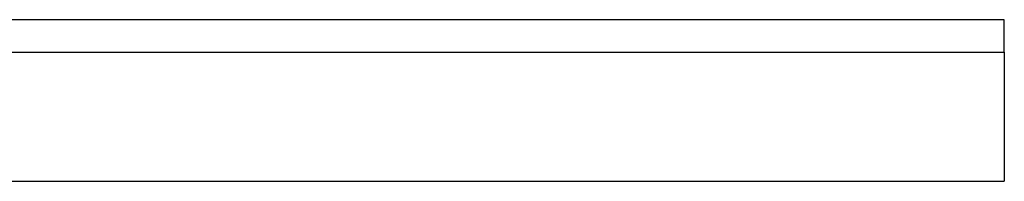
# Model space of a CAD drawing. Header units: millimetres. Extents: x 0 to 420, y 0 to 297.
# Tile 62 of 69: x 311.65 to 326.2, y 243.32 to 245.71. Entities that reach past the tile are written whole.
import ezdxf

# ---------------------------------------------------------------- set-up
doc = ezdxf.new("R2010")
doc.units = ezdxf.units.MM

msp = doc.modelspace()

# ---------------------------------------------------------------- linework, layer by layer
at = {"color": 7, "linetype": 'Continuous', "lineweight": 25}
for p, q in [((326.20334, 245.71128), (289.87164, 245.71128)), ((326.20334, 245.23377), (326.20334, 245.71128)), ((289.87164, 245.23377), (326.20334, 245.23377)), ((326.20334, 245.23377), (326.20334, 243.3237)), ((289.87164, 243.3237), (326.20334, 243.3237))]:
    msp.add_line(p, q, dxfattribs=at)

doc.saveas('drawing.dxf')
